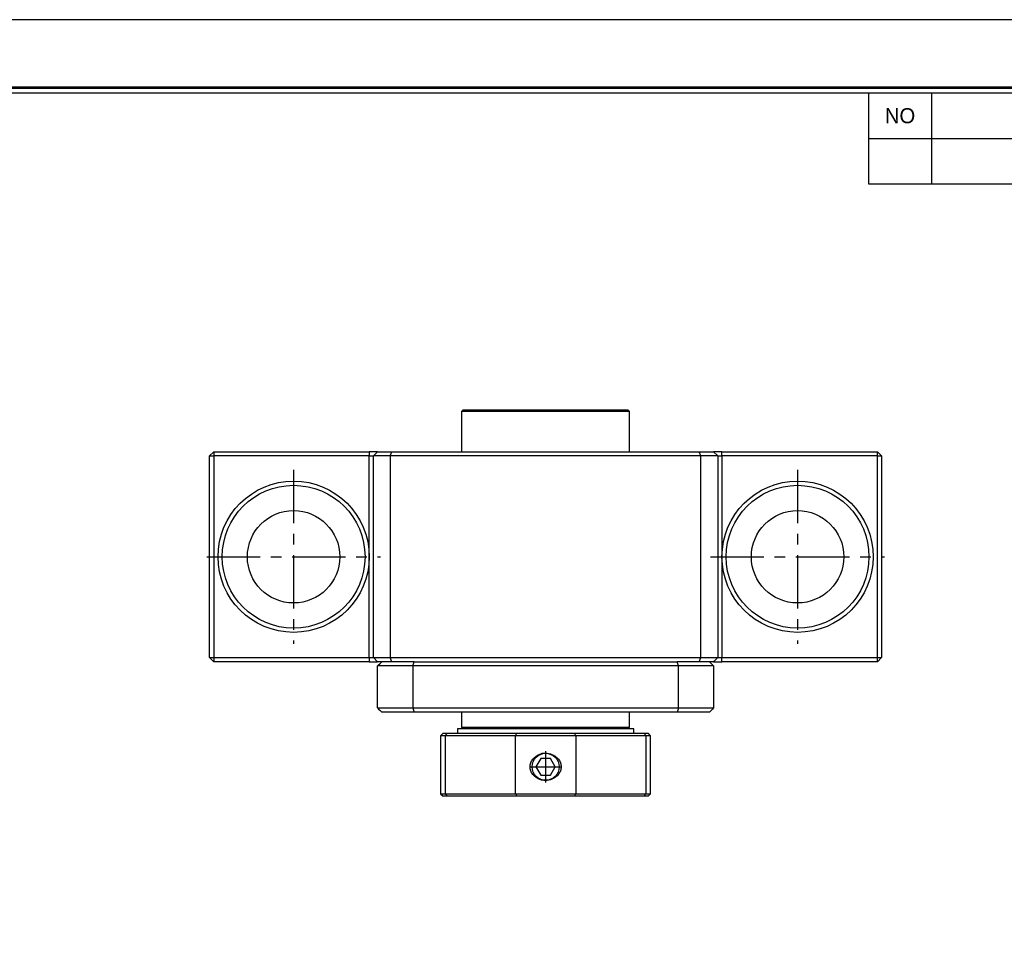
# Model space of a CAD drawing. Header units: millimetres. Extents: x 0 to 370, y 0 to 262.
# Tile 3 of 4: x 136 to 253, y 151 to 262. Entities that reach past the tile are written whole.
import ezdxf
from ezdxf.enums import TextEntityAlignment as Align

# ---------------------------------------------------------------- set-up
doc = ezdxf.new("R2010")
doc.units = ezdxf.units.MM
doc.linetypes.add('CENTER', pattern=[50.8, 31.75, -6.35, 6.35, -6.35])
for name, color, linetype in [('center', 1, 'CENTER'), ('L1', 7, 'CONTINUOUS'), ('OUTLINE', 7, 'CONTINUOUS')]:
    doc.layers.add(name, color=color, linetype=linetype)

# ---------------------------------------------------------------- blocks, each defined once
blk = doc.blocks.new('표제란')
at = {"layer": 'L1', "color": 0}
blk.add_line((297, 210), (0, 210), dxfattribs=at)
at = {"layer": 'L1'}
for p, q in [((190, 203), (190, 194.336)), ((196, 203), (196, 194.336)), ((190, 198.668), (290, 198.668)), ((190, 194.336), (290, 194.336))]:
    blk.add_line(p, q, dxfattribs=at)
at = {"layer": 'L1', "const_width": 0.25}
blk.add_lwpolyline([(290.5, 6.5), (290.5, 203.5), (10, 203.5), (10, 6.5)], close=True, dxfattribs=at)
at = {"layer": 'L1'}
blk.add_lwpolyline([(290, 7), (290, 203), (10.5, 203), (10.5, 7)], close=True, dxfattribs=at)
blk.add_text('NO', height=1.444, dxfattribs=at).set_placement((193, 200.834), align=Align.MIDDLE_CENTER)
for tag, p in [('필렛', (179.25, 10.9)), ('모따기', (179.25, 8.3))]:
    blk.add_attdef(tag, text='', height=1.15, dxfattribs=at).set_placement(p, align=Align.MIDDLE_LEFT)
at = {"layer": 'OUTLINE', "ltscale": 0.5}
for tag, p, height in [('TITLE', (237.166, 24.406), 2.5), ('도번', (251.181, 15.642), 2.5), ('SCALE', (253.781, 9.553), 1.2), ('DATE', (277.02, 9.511), 1.2)]:
    blk.add_attdef(tag, p, '', height=height, dxfattribs=at)

msp = doc.modelspace()

# ---------------------------------------------------------------- linework, layer by layer
at = {"layer": 'center', "ltscale": 0.2}
for p, q in [((168.3786, 208.2027), (168.3786, 187.5027)), ((228.3786, 208.2027), (228.3786, 187.5027)), ((158.0286, 197.8527), (178.7286, 197.8527)), ((218.0286, 197.8527), (238.7286, 197.8527)), ((198.3786, 174.7042), (198.3786, 171.0012)), ((196.5271, 172.8527), (200.2301, 172.8527))]:
    msp.add_line(p, q, dxfattribs=at)
at = {"layer": 'OUTLINE'}
for p, q in [((188.5786, 215.3527), (188.3786, 215.1527)), ((188.3786, 215.1527), (188.3786, 210.3527)), ((208.3786, 215.1527), (188.3786, 215.1527)), ((188.5786, 215.3527), (208.1786, 215.3527)), ((208.3786, 215.1527), (208.1786, 215.3527)), ((208.3786, 210.3527), (208.3786, 215.1527)), ((158.8786, 210.3527), (158.3786, 209.8527)), ((158.3786, 209.8527), (158.8786, 209.8527)), ((158.3786, 185.8527), (158.3786, 209.8527)), ((158.8786, 210.3527), (158.8786, 209.8527)), ((158.8786, 210.3527), (177.3786, 210.3527)), ((177.3786, 209.8527), (158.8786, 209.8527)), ((158.8786, 209.8527), (158.8786, 185.8527)), ((177.3786, 210.3527), (177.3786, 209.8527)), ((177.8786, 210.3527), (177.3786, 210.3527)), ((177.3786, 209.8527), (177.8786, 209.8527)), ((177.3786, 197.8527), (177.3786, 209.8527)), ((178.3786, 210.3527), (177.8786, 209.8527)), ((178.3786, 210.3527), (177.8786, 210.3527)), ((179.8786, 209.8527), (177.8786, 209.8527)), ((177.8786, 185.8527), (177.8786, 209.8527)), ((178.3786, 210.3527), (180.0857, 210.3527)), ((179.8786, 209.8527), (180.0857, 210.3527)), ((216.8786, 209.8527), (179.8786, 209.8527)), ((179.8786, 209.8527), (179.8786, 185.8527)), ((180.0857, 210.3527), (216.6715, 210.3527)), ((216.8786, 209.8527), (216.6715, 210.3527)), ((216.6715, 210.3527), (218.3786, 210.3527)), ((218.8786, 209.8527), (216.8786, 209.8527)), ((216.8786, 185.8527), (216.8786, 209.8527)), ((218.8786, 209.8527), (218.3786, 210.3527)), ((218.8786, 210.3527), (218.3786, 210.3527)), ((219.3786, 210.3527), (218.8786, 210.3527)), ((218.8786, 209.8527), (218.8786, 185.8527)), ((218.8786, 209.8527), (219.3786, 209.8527)), ((219.3786, 209.8527), (219.3786, 210.3527)), ((219.3786, 210.3527), (237.8786, 210.3527)), ((219.3786, 209.8527), (219.3786, 197.8527)), ((237.8786, 209.8527), (219.3786, 209.8527)), ((237.8786, 209.8527), (237.8786, 210.3527)), ((238.3786, 209.8527), (237.8786, 210.3527)), ((237.8786, 185.8527), (237.8786, 209.8527)), ((237.8786, 209.8527), (238.3786, 209.8527)), ((238.3786, 209.8527), (238.3786, 185.8527)), ((177.3786, 185.8527), (177.3786, 197.8527)), ((219.3786, 197.8527), (219.3786, 185.8527)), ((158.3786, 185.8527), (158.8786, 185.8527)), ((158.3786, 185.8527), (158.8786, 185.3527)), ((158.8786, 185.8527), (177.3786, 185.8527)), ((158.8786, 185.8527), (158.8786, 185.3527)), ((177.3786, 185.3527), (158.8786, 185.3527)), ((177.3786, 185.8527), (177.8786, 185.8527)), ((177.3786, 185.8527), (177.3786, 185.3527)), ((177.3786, 185.3527), (177.8786, 185.3527)), ((177.8786, 185.8527), (179.8786, 185.8527)), ((178.3786, 185.3527), (177.8786, 185.8527)), ((177.8786, 185.3527), (178.3786, 185.3527)), ((180.0857, 185.3527), (178.3786, 185.3527)), ((179.8786, 185.8527), (216.8786, 185.8527)), ((180.0857, 185.3527), (179.8786, 185.8527)), ((182.7341, 185.3527), (180.0857, 185.3527)), ((182.7341, 185.3527), (214.0231, 185.3527)), ((216.6715, 185.3527), (214.0231, 185.3527)), ((216.6715, 185.3527), (216.8786, 185.8527)), ((218.3786, 185.3527), (216.6715, 185.3527)), ((216.8786, 185.8527), (218.8786, 185.8527)), ((218.8786, 185.8527), (218.3786, 185.3527)), ((218.3786, 185.3527), (218.8786, 185.3527)), ((218.8786, 185.8527), (219.3786, 185.8527)), ((218.8786, 185.3527), (219.3786, 185.3527)), ((219.3786, 185.3527), (219.3786, 185.8527)), ((219.3786, 185.8527), (237.8786, 185.8527)), ((237.8786, 185.3527), (219.3786, 185.3527)), ((237.8786, 185.8527), (238.3786, 185.8527)), ((237.8786, 185.3527), (237.8786, 185.8527)), ((237.8786, 185.3527), (238.3786, 185.8527)), ((182.5593, 184.8527), (178.3786, 184.8527)), ((178.3786, 179.8527), (178.3786, 184.8527)), ((182.5593, 184.8527), (182.5593, 179.8527)), ((214.1979, 184.8527), (182.5593, 184.8527)), ((214.1979, 179.8527), (214.1979, 184.8527)), ((218.3786, 184.8527), (214.1979, 184.8527)), ((218.3786, 184.8527), (218.3786, 179.8527)), ((178.3786, 179.8527), (182.5593, 179.8527)), ((180.701, 179.3527), (178.8786, 179.3527)), ((182.7341, 179.3527), (180.701, 179.3527)), ((182.5593, 179.8527), (214.1979, 179.8527)), ((214.0231, 179.3527), (182.7341, 179.3527)), ((188.3786, 179.3527), (188.3786, 177.5527)), ((208.3786, 177.5527), (208.3786, 179.3527)), ((216.0563, 179.3527), (214.0231, 179.3527)), ((214.1979, 179.8527), (218.3786, 179.8527)), ((217.8786, 179.3527), (216.0563, 179.3527)), ((187.8786, 177.3527), (187.8786, 176.8527)), ((208.8786, 177.3527), (187.8786, 177.3527)), ((188.3786, 177.5527), (188.5786, 177.3527)), ((188.3786, 177.5527), (208.3786, 177.5527)), ((208.1786, 177.3527), (208.3786, 177.5527)), ((208.8786, 176.8527), (208.8786, 177.3527)), ((186.1786, 176.8527), (185.8786, 176.5527)), ((185.8786, 176.5527), (185.8786, 169.6527)), ((186.4022, 176.5527), (185.8786, 176.5527)), ((186.1786, 176.8527), (186.6683, 176.8527)), ((194.7987, 176.5527), (186.4022, 176.5527)), ((186.4022, 176.5527), (186.4022, 169.6527)), ((186.6683, 176.8527), (194.9569, 176.8527)), ((201.9586, 176.5527), (194.7987, 176.5527)), ((194.7987, 169.6527), (194.7987, 176.5527)), ((194.9569, 176.8527), (201.8004, 176.8527)), ((201.8004, 176.8527), (210.0889, 176.8527)), ((201.9586, 176.5527), (201.9586, 169.6527)), ((210.355, 176.5527), (201.9586, 176.5527)), ((210.0889, 176.8527), (210.5786, 176.8527)), ((210.355, 169.6527), (210.355, 176.5527)), ((210.8786, 176.5527), (210.355, 176.5527)), ((210.8786, 176.5527), (210.5786, 176.8527)), ((210.8786, 169.6527), (210.8786, 176.5527)), ((197.8013, 173.8527), (197.2239, 172.8527)), ((198.956, 173.8527), (197.8013, 173.8527)), ((199.5333, 172.8527), (198.956, 173.8527)), ((197.2239, 172.8527), (197.8013, 171.8527)), ((198.956, 171.8527), (199.5333, 172.8527)), ((197.8013, 171.8527), (198.956, 171.8527)), ((185.8786, 169.6527), (186.1786, 169.3527)), ((185.8786, 169.6527), (186.4022, 169.6527)), ((186.6683, 169.3527), (186.1786, 169.3527)), ((186.4022, 169.6527), (194.7987, 169.6527)), ((194.9569, 169.3527), (186.6683, 169.3527)), ((194.7987, 169.6527), (201.9586, 169.6527)), ((201.8004, 169.3527), (194.9569, 169.3527)), ((210.0889, 169.3527), (201.8004, 169.3527)), ((201.9586, 169.6527), (210.355, 169.6527)), ((210.5786, 169.3527), (210.0889, 169.3527)), ((210.355, 169.6527), (210.8786, 169.6527)), ((210.5786, 169.3527), (210.8786, 169.6527))]:
    msp.add_line(p, q, dxfattribs=at)
for centre, radius in [((168.3786, 197.8527), 9), ((168.3786, 197.8527), 8.5), ((228.3786, 197.8527), 9), ((228.3786, 197.8527), 8.5), ((168.3786, 197.8527), 5.5), ((228.3786, 197.8527), 5.5), ((198.3786, 172.8527), 1.61)]:
    msp.add_circle(centre, radius, dxfattribs=at)
for points in [[(178.3786, 184.8527), (178.5453, 185.0194), (178.712, 185.1861), (178.8786, 185.3527)], [(182.5593, 184.8527), (182.6173, 185.0194), (182.6756, 185.1861), (182.7341, 185.3527)], [(214.1979, 184.8527), (214.1399, 185.0194), (214.0817, 185.1861), (214.0231, 185.3527)], [(218.3786, 184.8527), (218.2119, 185.0194), (218.0452, 185.1861), (217.8786, 185.3527)], [(178.3786, 179.8527), (178.5453, 179.686), (178.712, 179.5193), (178.8786, 179.3527)], [(182.5593, 179.8527), (182.6173, 179.686), (182.6756, 179.5193), (182.7341, 179.3527)], [(214.1979, 179.8527), (214.1399, 179.686), (214.0817, 179.5193), (214.0231, 179.3527)], [(218.3786, 179.8527), (218.2119, 179.686), (218.0452, 179.5193), (217.8786, 179.3527)], [(186.4022, 176.5527), (186.4908, 176.6527), (186.5795, 176.7527), (186.6683, 176.8527)], [(194.7987, 176.5527), (194.8515, 176.6527), (194.9042, 176.7527), (194.9569, 176.8527)], [(201.9586, 176.5527), (201.9057, 176.6527), (201.853, 176.7527), (201.8004, 176.8527)], [(210.355, 176.5527), (210.2664, 176.6527), (210.1777, 176.7527), (210.0889, 176.8527)], [(186.4022, 169.6527), (186.4908, 169.5527), (186.5795, 169.4527), (186.6683, 169.3527)], [(194.7987, 169.6527), (194.8515, 169.5527), (194.9042, 169.4527), (194.9569, 169.3527)], [(201.9586, 169.6527), (201.9057, 169.5527), (201.853, 169.4527), (201.8004, 169.3527)], [(210.355, 169.6527), (210.2664, 169.5527), (210.1777, 169.4527), (210.0889, 169.3527)]]:
    msp.add_open_spline(points, degree=3, dxfattribs=at)
for points, knots in [([(197.6191, 171.3879), (197.4696, 171.4476), (197.326, 171.5265), (197.0678, 171.7153), (196.9492, 171.8283), (196.7513, 172.0819), (196.6721, 172.2208), (196.5602, 172.5274), (196.5312, 172.686), (196.5302, 173.011), (196.5589, 173.1721), (196.6691, 173.4785), (196.749, 173.6201), (196.9489, 173.877), (197.0681, 173.9904), (197.3282, 174.1804), (197.4687, 174.2574), (197.6191, 174.3175)], [0, 0, 0, 0, 0.125, 0.125, 0.25, 0.25, 0.375, 0.375, 0.5, 0.5, 0.625, 0.625, 0.75, 0.75, 0.875, 0.875, 1, 1, 1, 1]), ([(197.6191, 174.3175), (197.7365, 174.3783), (197.8603, 174.4246), (198.1149, 174.4867), (198.2482, 174.5027), (198.6417, 174.5026), (198.9049, 174.4384), (199.1381, 174.3175)], [0, 0, 0, 0, 0.25, 0.25, 0.5, 0.5, 1, 1, 1, 1]), ([(199.1381, 174.3175), (199.2873, 174.2579), (199.4279, 174.1811), (199.6901, 173.9898), (199.8062, 173.8789), (200.0038, 173.6267), (200.0856, 173.4832), (200.1961, 173.1806), (200.226, 173.0176), (200.227, 172.6956), (200.198, 172.5323), (200.0888, 172.2286), (200.0079, 172.085), (199.711, 171.703), (199.437, 171.5074), (199.1381, 171.3879)], [0, 0, 0, 0, 0.125, 0.125, 0.25, 0.25, 0.375, 0.375, 0.5, 0.5, 0.625, 0.625, 0.75, 0.75, 1, 1, 1, 1]), ([(199.1381, 171.3879), (198.9054, 171.2672), (198.6435, 171.2026), (198.2453, 171.2027), (198.1153, 171.2186), (197.8605, 171.2807), (197.7352, 171.3277), (197.6191, 171.3879)], [0, 0, 0, 0, 0.5, 0.5, 0.75, 0.75, 1, 1, 1, 1])]:
    msp.add_open_spline(points, degree=3, knots=knots, dxfattribs=at)

# ---------------------------------------------------------------- block references
at = {"layer": 'OUTLINE', "xscale": 1.2464990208, "yscale": 1.2464990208, "zscale": 1.2464990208}
msp.add_blockref('표제란', (0, 0), dxfattribs=at)

doc.saveas('drawing.dxf')
